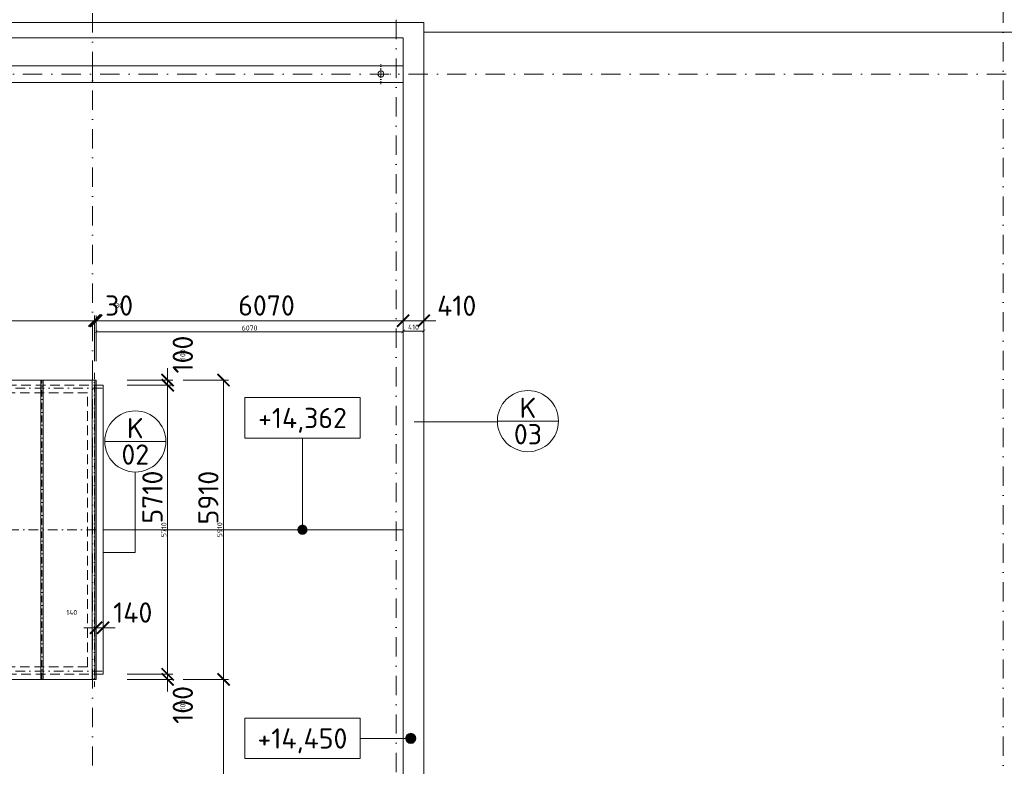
# Model space of a CAD drawing. Header units: millimetres. Extents: x -916886 to 3713765, y -2985421 to 1675785.
# Tile 157 of 256: x 143110 to 162575, y 199628 to 214375. Entities that reach past the tile are written whole.
import ezdxf
from ezdxf.enums import TextEntityAlignment as Align

# ---------------------------------------------------------------- set-up
doc = ezdxf.new("R2010")
doc.units = ezdxf.units.MM
for name, pattern in [('CENTERX2', [101.6, 63.5, -12.7, 12.7, -12.7]), ('DASHDOT', [25.4, 12.7, -6.35, 0, -6.35]), ('ČÁRKOVANÁ', [19.05, 12.7, -6.35])]:
    doc.linetypes.add(name, pattern=pattern)
doc.layers.get('Defpoints').update_dxf_attribs({"color": 8})
for name, color, linetype, lineweight in [('A99_N_kce-pohl', 1, 'Continuous', 9), ('A99_N_koty-200', 5, 'Continuous', 5), ('A99_N_koty-200 @ 200', 5, 'Continuous', 5), ('A99_N_koty-200 @ 50 (2)', 5, 'Continuous', 5), ('A99_N_koty-vysk', 160, 'Continuous', 9), ('A99_N_znaceni 200', 5, 'Continuous', 5), ('A99_S_kce-pohl', 7, 'Continuous', 5), ('A99_S_osy', 1, 'CENTERX2', 5)]:
    doc.layers.add(name, color=color, linetype=linetype, lineweight=lineweight)
doc.styles.add('A99_kota', font='isocpeur.ttf', dxfattribs={"height": 2})
doc.styles.add('A99_popis', font='isocpeur.ttf')
doc.dimstyles.new('A99_kota_200 new', dxfattribs={"dimscale": 200, "dimtxt": 2, "dimasz": 1.2, "dimexe": 0.5, "dimexo": 1.5, "dimgap": 0.5, "dimtad": 1, "dimdec": 0, "dimzin": 3, "dimdsep": 46, "dimtxsty": 'A99_kota', "dimblk": 'ARCHTICK', "dimcen": 2.5, "dimazin": 2, "dimtfac": 0.75, "dimtdec": 0, "dimtix": 1, "dimtmove": 2, "dimatfit": 0, "dimfxl": 0, "dimtolj": 1, "dimtzin": 0, "dimlwd": 5, "dimlwe": 5, "dimarcsym": 0})

# ---------------------------------------------------------------- blocks, each defined once
blk = doc.blocks.new('_ArchTick')
at = {"color": 0, "linetype": 'ByBlock', "const_width": 0.15}
blk.add_lwpolyline([(-0.5, -0.5), (0.5, 0.5)], dxfattribs=at)
blk = doc.blocks.new('*D3038')
at = {"layer": 'A99_N_koty-200', "color": 0, "linetype": 'Continuous', "lineweight": 5, "transparency": 16777216}
for p, q in [((144620, 207630), (144620, 208530)), ((150690, 208430), (150690, 208530)), ((144620, 208430), (150690, 208430))]:
    blk.add_line(p, q, dxfattribs=at)
at = {"layer": 'Defpoints', "color": 0, "linetype": 'Continuous', "lineweight": 0, "transparency": 16777216}
for p in [(150690, 208430), (150690, 208225), (144620, 206305)]:
    blk.add_point(p, dxfattribs=at)
at = {"layer": 'A99_N_koty-200', "color": 0, "linetype": 'Continuous', "lineweight": 5, "transparency": 16777216, "xscale": 240, "yscale": 240, "zscale": 240, "rotation": 180}
blk.add_blockref('_ArchTick', (144620, 208430), dxfattribs=at)
at = {"layer": 'A99_N_koty-200', "color": 0, "linetype": 'Continuous', "lineweight": 5, "transparency": 16777216, "xscale": 240, "yscale": 240, "zscale": 240}
blk.add_blockref('_ArchTick', (150690, 208430), dxfattribs=at)
at = {"layer": 'A99_N_koty-200', "color": 0, "linetype": 'Continuous', "transparency": 16777216, "insert": (147990, 208730), "char_height": 400, "attachment_point": 5, "style": 'A99_kota'}
blk.add_mtext('\\A1;6070', dxfattribs=at)
blk = doc.blocks.new('*D3039')
at = {"layer": 'A99_N_koty-200', "color": 0, "linetype": 'Continuous', "lineweight": 5, "transparency": 16777216}
for p, q in [((144620, 208010), (144620, 208235)), ((144620, 208210), (150690, 208210)), ((150690, 208210), (150690, 208185))]:
    blk.add_line(p, q, dxfattribs=at)
at = {"layer": 'Defpoints', "color": 0, "linetype": 'Continuous', "lineweight": 0, "transparency": 16777216}
for p in [(150690, 208225), (150690, 208210), (144620, 206305)]:
    blk.add_point(p, dxfattribs=at)
at = {"layer": 'A99_N_koty-200', "color": 0, "linetype": 'Continuous', "lineweight": 5, "transparency": 16777216, "xscale": 60, "yscale": 60, "zscale": 60, "rotation": 180}
blk.add_blockref('_ArchTick', (144620, 208210), dxfattribs=at)
at = {"layer": 'A99_N_koty-200', "color": 0, "linetype": 'Continuous', "lineweight": 5, "transparency": 16777216, "xscale": 60, "yscale": 60, "zscale": 60}
blk.add_blockref('_ArchTick', (150690, 208210), dxfattribs=at)
at = {"layer": 'A99_N_koty-200', "color": 0, "linetype": 'Continuous', "transparency": 16777216, "insert": (147655, 208285), "char_height": 100, "attachment_point": 5, "style": 'A99_kota'}
blk.add_mtext('\\A1;6070', dxfattribs=at)
blk = doc.blocks.new('*D3041')
at = {"layer": 'A99_N_koty-200', "color": 0, "linetype": 'Continuous', "lineweight": 5, "transparency": 16777216}
for p, q in [((150690, 208430), (150690, 208530)), ((151100, 208430), (151100, 208530)), ((150690, 208430), (150450, 208430)), ((151100, 208430), (150690, 208430)), ((151100, 208430), (151340, 208430))]:
    blk.add_line(p, q, dxfattribs=at)
at = {"layer": 'Defpoints', "color": 0, "linetype": 'Continuous', "lineweight": 0, "transparency": 16777216}
for p in [(150690, 208430), (150690, 208430), (151100, 208195)]:
    blk.add_point(p, dxfattribs=at)
at = {"layer": 'A99_N_koty-200', "color": 0, "linetype": 'Continuous', "lineweight": 5, "transparency": 16777216, "xscale": 240, "yscale": 240, "zscale": 240}
blk.add_blockref('_ArchTick', (150690, 208430), dxfattribs=at)
at = {"layer": 'A99_N_koty-200', "color": 0, "linetype": 'Continuous', "lineweight": 5, "transparency": 16777216, "xscale": 240, "yscale": 240, "zscale": 240, "rotation": 180}
blk.add_blockref('_ArchTick', (151100, 208430), dxfattribs=at)
at = {"layer": 'A99_N_koty-200', "color": 0, "linetype": 'Continuous', "transparency": 16777216, "insert": (151750, 208725), "char_height": 400, "attachment_point": 5, "style": 'A99_kota'}
blk.add_mtext('\\A1;410', dxfattribs=at)
blk = doc.blocks.new('*D3042')
at = {"layer": 'A99_N_koty-200', "color": 0, "linetype": 'Continuous', "lineweight": 5, "transparency": 16777216}
for p, q in [((150690, 208355), (150690, 208200)), ((151100, 208225), (150690, 208225)), ((151100, 208225), (151100, 208250))]:
    blk.add_line(p, q, dxfattribs=at)
at = {"layer": 'Defpoints', "color": 0, "linetype": 'Continuous', "lineweight": 0, "transparency": 16777216}
for p in [(150690, 208430), (150690, 208225), (151100, 208195)]:
    blk.add_point(p, dxfattribs=at)
at = {"layer": 'A99_N_koty-200', "color": 0, "linetype": 'Continuous', "lineweight": 5, "transparency": 16777216, "xscale": 60, "yscale": 60, "zscale": 60, "rotation": 180}
blk.add_blockref('_ArchTick', (150690, 208225), dxfattribs=at)
at = {"layer": 'A99_N_koty-200', "color": 0, "linetype": 'Continuous', "lineweight": 5, "transparency": 16777216, "xscale": 60, "yscale": 60, "zscale": 60}
blk.add_blockref('_ArchTick', (151100, 208225), dxfattribs=at)
at = {"layer": 'A99_N_koty-200', "color": 0, "linetype": 'Continuous', "transparency": 16777216, "insert": (150895, 208300), "char_height": 100, "attachment_point": 5, "style": 'A99_kota'}
blk.add_mtext('\\A1;410', dxfattribs=at)
blk = doc.blocks.new('*D3050')
at = {"layer": 'A99_N_koty-200', "color": 0, "linetype": 'Continuous', "lineweight": 5, "transparency": 16777216}
for p, q in [((144590, 207630), (144590, 208530)), ((144620, 207630), (144620, 208530)), ((144590, 208430), (144350, 208430)), ((144590, 208430), (144620, 208430)), ((144620, 208430), (144860, 208430))]:
    blk.add_line(p, q, dxfattribs=at)
at = {"layer": 'Defpoints', "color": 0, "linetype": 'Continuous', "lineweight": 0, "transparency": 16777216}
for p in [(144620, 208430), (144590, 207255), (144620, 207255)]:
    blk.add_point(p, dxfattribs=at)
at = {"layer": 'A99_N_koty-200', "color": 0, "linetype": 'Continuous', "lineweight": 5, "transparency": 16777216, "xscale": 240, "yscale": 240, "zscale": 240}
blk.add_blockref('_ArchTick', (144590, 208430), dxfattribs=at)
at = {"layer": 'A99_N_koty-200', "color": 0, "linetype": 'Continuous', "lineweight": 5, "transparency": 16777216, "xscale": 240, "yscale": 240, "zscale": 240, "rotation": 180}
blk.add_blockref('_ArchTick', (144620, 208430), dxfattribs=at)
at = {"layer": 'A99_N_koty-200', "color": 0, "linetype": 'Continuous', "transparency": 16777216, "insert": (145075, 208730), "char_height": 400, "attachment_point": 5, "style": 'A99_kota'}
blk.add_mtext('\\A1;30', dxfattribs=at)
blk = doc.blocks.new('*D3051')
at = {"layer": 'A99_N_koty-200', "color": 0, "linetype": 'Continuous', "lineweight": 5, "transparency": 16777216}
for p, q in [((144590, 208430), (144530, 208430)), ((144590, 208230), (144590, 208455)), ((144590, 208430), (144620, 208430)), ((144620, 208230), (144620, 208455)), ((144620, 208430), (144680, 208430))]:
    blk.add_line(p, q, dxfattribs=at)
at = {"layer": 'Defpoints', "color": 0, "linetype": 'Continuous', "lineweight": 0, "transparency": 16777216}
for p in [(144620, 208430), (144590, 207255), (144620, 207255)]:
    blk.add_point(p, dxfattribs=at)
at = {"layer": 'A99_N_koty-200', "color": 0, "linetype": 'Continuous', "lineweight": 5, "transparency": 16777216, "xscale": 60, "yscale": 60, "zscale": 60}
blk.add_blockref('_ArchTick', (144590, 208430), dxfattribs=at)
at = {"layer": 'A99_N_koty-200', "color": 0, "linetype": 'Continuous', "lineweight": 5, "transparency": 16777216, "xscale": 60, "yscale": 60, "zscale": 60, "rotation": 180}
blk.add_blockref('_ArchTick', (144620, 208430), dxfattribs=at)
at = {"layer": 'A99_N_koty-200', "color": 0, "linetype": 'Continuous', "transparency": 16777216, "insert": (145075, 208730), "char_height": 100, "attachment_point": 5, "style": 'A99_kota'}
blk.add_mtext('\\A1;30', dxfattribs=at)
blk = doc.blocks.new('*D3056')
at = {"layer": 'A99_N_koty-200', "color": 0, "linetype": 'Continuous', "lineweight": 5, "transparency": 16777216}
for p, q in [((146340, 207255), (147240, 207255)), ((147140, 201345), (147140, 207255)), ((146340, 201345), (147240, 201345))]:
    blk.add_line(p, q, dxfattribs=at)
at = {"layer": 'Defpoints', "color": 0, "linetype": 'Continuous', "lineweight": 0, "transparency": 16777216}
for p in [(144620, 207255), (147140, 207255), (144620, 201345)]:
    blk.add_point(p, dxfattribs=at)
at = {"layer": 'A99_N_koty-200', "color": 0, "linetype": 'Continuous', "lineweight": 5, "transparency": 16777216, "xscale": 240, "yscale": 240, "zscale": 240}
for p, rotation in [((147140, 207255), 90), ((147140, 201345), 270)]:
    blk.add_blockref('_ArchTick', p, dxfattribs=dict(at, rotation=rotation))
at = {"layer": 'A99_N_koty-200', "color": 0, "linetype": 'Continuous', "transparency": 16777216, "insert": (146840, 204935), "char_height": 400, "attachment_point": 5, "rotation": 90, "style": 'A99_kota'}
blk.add_mtext('\\A1;5910', dxfattribs=at)
blk = doc.blocks.new('*D3057')
at = {"layer": 'A99_N_koty-200', "color": 0, "linetype": 'Continuous', "lineweight": 5, "transparency": 16777216}
for p, q in [((146940, 207255), (147165, 207255)), ((147140, 201345), (147140, 207255)), ((146940, 201345), (147165, 201345))]:
    blk.add_line(p, q, dxfattribs=at)
at = {"layer": 'Defpoints', "color": 0, "linetype": 'Continuous', "lineweight": 0, "transparency": 16777216}
for p in [(144620, 207255), (147140, 207255), (144620, 201345)]:
    blk.add_point(p, dxfattribs=at)
at = {"layer": 'A99_N_koty-200', "color": 0, "linetype": 'Continuous', "lineweight": 5, "transparency": 16777216, "xscale": 60, "yscale": 60, "zscale": 60}
for p, rotation in [((147140, 207255), 90), ((147140, 201345), 270)]:
    blk.add_blockref('_ArchTick', p, dxfattribs=dict(at, rotation=rotation))
at = {"layer": 'A99_N_koty-200', "color": 0, "linetype": 'Continuous', "transparency": 16777216, "insert": (147065, 204300), "char_height": 100, "attachment_point": 5, "rotation": 90, "style": 'A99_kota'}
blk.add_mtext('\\A1;5910', dxfattribs=at)
blk = doc.blocks.new('*U47')
at = {"color": 0, "linetype": 'ByBlock'}
blk.add_line((0, -2), (-5, -2), dxfattribs=at)
blk.add_lwpolyline([(0, -4), (11.4, -4), (11.4, 0), (0, 0)], close=True, dxfattribs=at)
at = {"color": 0, "linetype": 'ByBlock', "ltscale": 200, "const_width": 0.5}
blk.add_lwpolyline([(-5.25, -2, -1), (-4.75, -2, -1)], format="xyb", close=True, dxfattribs=at)
at = {"color": 0, "linetype": 'ByBlock'}
blk.add_circle((-5, -2), 0.5, dxfattribs=at)
at = {"color": 0, "linetype": 'ByBlock', "style": 'A99_kota'}
for tag, p in [('VYSKA', (5.7, -2.241)), ('VYSKA_POPIS1', (5.7, -6.041)), ('VYSKA_POPIS2', (5.9, -9.541)), ('VYSKA_POPIS3', (5.9, -13.041))]:
    blk.add_attdef(tag, text='', height=2, dxfattribs=at).set_placement(p, align=Align.MIDDLE)
blk = doc.blocks.new('*U48')
at = {"color": 0, "linetype": 'ByBlock'}
blk.add_line((5.7, -4), (5.7, -13.05), dxfattribs=at)
blk.add_lwpolyline([(0, -4), (11.4, -4), (11.4, 0), (0, 0)], close=True, dxfattribs=at)
at = {"color": 0, "linetype": 'ByBlock', "ltscale": 200, "const_width": 0.5}
blk.add_lwpolyline([(5.7, -13.3, -1), (5.7, -12.8, -1)], format="xyb", close=True, dxfattribs=at)
at = {"color": 0, "linetype": 'ByBlock', "style": 'A99_kota'}
for tag, p in [('VYSKA', (5.7, -2.241)), ('VYSKA_POPIS1', (5.7, -6.041)), ('VYSKA_POPIS2', (5.9, -9.541)), ('VYSKA_POPIS3', (5.9, -13.041))]:
    blk.add_attdef(tag, text='', height=2, dxfattribs=at).set_placement(p, align=Align.MIDDLE)
blk = doc.blocks.new('*D3059')
at = {"layer": 'A99_N_koty-200', "color": 0, "linetype": 'Continuous', "lineweight": 5, "transparency": 16777216}
for p, q in [((146340, 201345), (147240, 201345)), ((147140, 189255), (147140, 201345)), ((146340, 189255), (147240, 189255))]:
    blk.add_line(p, q, dxfattribs=at)
at = {"layer": 'Defpoints', "color": 0, "linetype": 'Continuous', "lineweight": 0, "transparency": 16777216}
for p in [(144620, 201345), (147140, 201345), (144620, 189255)]:
    blk.add_point(p, dxfattribs=at)
at = {"layer": 'A99_N_koty-200', "color": 0, "linetype": 'Continuous', "lineweight": 5, "transparency": 16777216, "xscale": 240, "yscale": 240, "zscale": 240}
for p, rotation in [((147140, 201345), 89.9999999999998), ((147140, 189255), 269.9999999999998)]:
    blk.add_blockref('_ArchTick', p, dxfattribs=dict(at, rotation=rotation))
at = {"layer": 'A99_N_koty-200', "color": 0, "linetype": 'Continuous', "transparency": 16777216, "insert": (146840, 196820), "char_height": 400, "attachment_point": 5, "rotation": 90, "style": 'A99_kota'}
blk.add_mtext('\\A1;12090', dxfattribs=at)
blk = doc.blocks.new('*D3060')
at = {"layer": 'A99_N_koty-200', "color": 0, "linetype": 'Continuous', "lineweight": 5, "transparency": 16777216}
for p, q in [((146940, 201345), (147165, 201345)), ((147140, 189255), (147140, 201345)), ((146940, 189255), (147165, 189255))]:
    blk.add_line(p, q, dxfattribs=at)
at = {"layer": 'Defpoints', "color": 0, "linetype": 'Continuous', "lineweight": 0, "transparency": 16777216}
for p in [(144620, 201345), (147140, 201345), (144620, 189255)]:
    blk.add_point(p, dxfattribs=at)
at = {"layer": 'A99_N_koty-200', "color": 0, "linetype": 'Continuous', "lineweight": 5, "transparency": 16777216, "xscale": 60, "yscale": 60, "zscale": 60}
for p, rotation in [((147140, 201345), 89.9999999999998), ((147140, 189255), 269.9999999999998)]:
    blk.add_blockref('_ArchTick', p, dxfattribs=dict(at, rotation=rotation))
at = {"layer": 'A99_N_koty-200', "color": 0, "linetype": 'Continuous', "transparency": 16777216, "insert": (147065, 195300), "char_height": 100, "attachment_point": 5, "rotation": 90, "style": 'A99_kota'}
blk.add_mtext('\\A1;12090', dxfattribs=at)
blk = doc.blocks.new('*D3083')
at = {"layer": 'A99_N_koty-200', "color": 0, "linetype": 'Continuous', "lineweight": 5, "transparency": 16777216}
for p, q in [((145235, 207155), (146135, 207155)), ((146035, 207155), (146035, 201445)), ((145235, 201445), (146135, 201445))]:
    blk.add_line(p, q, dxfattribs=at)
at = {"layer": 'Defpoints', "color": 0, "linetype": 'Continuous', "lineweight": 0, "transparency": 16777216}
for p in [(144760, 207155), (144620, 201445), (146035, 201445)]:
    blk.add_point(p, dxfattribs=at)
at = {"layer": 'A99_N_koty-200', "color": 0, "linetype": 'Continuous', "lineweight": 5, "transparency": 16777216, "xscale": 240, "yscale": 240, "zscale": 240}
for p, rotation in [((146035, 207155), 90), ((146035, 201445), 270)]:
    blk.add_blockref('_ArchTick', p, dxfattribs=dict(at, rotation=rotation))
at = {"layer": 'A99_N_koty-200', "color": 0, "linetype": 'Continuous', "transparency": 16777216, "insert": (145735, 204945), "char_height": 400, "attachment_point": 5, "rotation": 90, "style": 'A99_kota'}
blk.add_mtext('\\A1;5710', dxfattribs=at)
blk = doc.blocks.new('*D3084')
at = {"layer": 'A99_N_koty-200', "color": 0, "linetype": 'Continuous', "lineweight": 5, "transparency": 16777216}
for p, q in [((145835, 207155), (146060, 207155)), ((146035, 207155), (146035, 201445)), ((145835, 201445), (146060, 201445))]:
    blk.add_line(p, q, dxfattribs=at)
at = {"layer": 'Defpoints', "color": 0, "linetype": 'Continuous', "lineweight": 0, "transparency": 16777216}
for p in [(144760, 207155), (144620, 201445), (146035, 201445)]:
    blk.add_point(p, dxfattribs=at)
at = {"layer": 'A99_N_koty-200', "color": 0, "linetype": 'Continuous', "lineweight": 5, "transparency": 16777216, "xscale": 60, "yscale": 60, "zscale": 60}
for p, rotation in [((146035, 207155), 90), ((146035, 201445), 270)]:
    blk.add_blockref('_ArchTick', p, dxfattribs=dict(at, rotation=rotation))
at = {"layer": 'A99_N_koty-200', "color": 0, "linetype": 'Continuous', "transparency": 16777216, "insert": (145960, 204300), "char_height": 100, "attachment_point": 5, "rotation": 90, "style": 'A99_kota'}
blk.add_mtext('\\A1;5710', dxfattribs=at)
blk = doc.blocks.new('*D3086')
at = {"layer": 'A99_N_koty-200', "color": 0, "linetype": 'Continuous', "lineweight": 5, "transparency": 16777216}
for p, q in [((146035, 201445), (146035, 201685)), ((145235, 201445), (146135, 201445)), ((145235, 201345), (146135, 201345)), ((146035, 201445), (146035, 201345)), ((146035, 201345), (146035, 201105))]:
    blk.add_line(p, q, dxfattribs=at)
at = {"layer": 'Defpoints', "color": 0, "linetype": 'Continuous', "lineweight": 0, "transparency": 16777216}
for p in [(144620, 201445), (144620, 201345), (146035, 201345)]:
    blk.add_point(p, dxfattribs=at)
at = {"layer": 'A99_N_koty-200', "color": 0, "linetype": 'Continuous', "lineweight": 5, "transparency": 16777216, "xscale": 240, "yscale": 240, "zscale": 240}
for p, rotation in [((146035, 201445), 270), ((146035, 201345), 90)]:
    blk.add_blockref('_ArchTick', p, dxfattribs=dict(at, rotation=rotation))
at = {"layer": 'A99_N_koty-200', "color": 0, "linetype": 'Continuous', "transparency": 16777216, "insert": (146335, 200840), "char_height": 400, "attachment_point": 5, "rotation": 90, "style": 'A99_kota'}
blk.add_mtext('\\A1;100', dxfattribs=at)
blk = doc.blocks.new('*D3087')
at = {"layer": 'A99_N_koty-200', "color": 0, "linetype": 'Continuous', "lineweight": 5, "transparency": 16777216}
for p, q in [((146035, 201445), (146035, 201505)), ((145835, 201445), (146060, 201445)), ((145835, 201345), (146060, 201345)), ((146035, 201445), (146035, 201345)), ((146035, 201345), (146035, 201285))]:
    blk.add_line(p, q, dxfattribs=at)
at = {"layer": 'Defpoints', "color": 0, "linetype": 'Continuous', "lineweight": 0, "transparency": 16777216}
for p in [(144620, 201445), (144620, 201345), (146035, 201345)]:
    blk.add_point(p, dxfattribs=at)
at = {"layer": 'A99_N_koty-200', "color": 0, "linetype": 'Continuous', "lineweight": 5, "transparency": 16777216, "xscale": 60, "yscale": 60, "zscale": 60}
for p, rotation in [((146035, 201445), 270), ((146035, 201345), 90)]:
    blk.add_blockref('_ArchTick', p, dxfattribs=dict(at, rotation=rotation))
at = {"layer": 'A99_N_koty-200', "color": 0, "linetype": 'Continuous', "transparency": 16777216, "insert": (146335, 200840), "char_height": 100, "attachment_point": 5, "rotation": 90, "style": 'A99_kota'}
blk.add_mtext('\\A1;100', dxfattribs=at)
blk = doc.blocks.new('*D3089')
at = {"layer": 'A99_N_koty-200', "color": 0, "linetype": 'Continuous', "lineweight": 5, "transparency": 16777216}
for p, q in [((146035, 207255), (146035, 207495)), ((145235, 207255), (146135, 207255)), ((145235, 207155), (146135, 207155)), ((146035, 207155), (146035, 207255)), ((146035, 207155), (146035, 206915))]:
    blk.add_line(p, q, dxfattribs=at)
at = {"layer": 'Defpoints', "color": 0, "linetype": 'Continuous', "lineweight": 0, "transparency": 16777216}
for p in [(144620, 207255), (144760, 207155), (146035, 207255)]:
    blk.add_point(p, dxfattribs=at)
at = {"layer": 'A99_N_koty-200', "color": 0, "linetype": 'Continuous', "lineweight": 5, "transparency": 16777216, "xscale": 240, "yscale": 240, "zscale": 240}
for p, rotation in [((146035, 207255), 270), ((146035, 207155), 90)]:
    blk.add_blockref('_ArchTick', p, dxfattribs=dict(at, rotation=rotation))
at = {"layer": 'A99_N_koty-200', "color": 0, "linetype": 'Continuous', "transparency": 16777216, "insert": (146335, 207760), "char_height": 400, "attachment_point": 5, "rotation": 90, "style": 'A99_kota'}
blk.add_mtext('\\A1;100', dxfattribs=at)
blk = doc.blocks.new('*D3090')
at = {"layer": 'A99_N_koty-200', "color": 0, "linetype": 'Continuous', "lineweight": 5, "transparency": 16777216}
for p, q in [((146035, 207255), (146035, 207315)), ((145835, 207255), (146060, 207255)), ((145835, 207155), (146060, 207155)), ((146035, 207155), (146035, 207255)), ((146035, 207155), (146035, 207095))]:
    blk.add_line(p, q, dxfattribs=at)
at = {"layer": 'Defpoints', "color": 0, "linetype": 'Continuous', "lineweight": 0, "transparency": 16777216}
for p in [(144620, 207255), (144760, 207155), (146035, 207255)]:
    blk.add_point(p, dxfattribs=at)
at = {"layer": 'A99_N_koty-200', "color": 0, "linetype": 'Continuous', "lineweight": 5, "transparency": 16777216, "xscale": 60, "yscale": 60, "zscale": 60}
for p, rotation in [((146035, 207255), 270), ((146035, 207155), 90)]:
    blk.add_blockref('_ArchTick', p, dxfattribs=dict(at, rotation=rotation))
at = {"layer": 'A99_N_koty-200', "color": 0, "linetype": 'Continuous', "transparency": 16777216, "insert": (146335, 207760), "char_height": 100, "attachment_point": 5, "rotation": 90, "style": 'A99_kota'}
blk.add_mtext('\\A1;100', dxfattribs=at)
blk = doc.blocks.new('*D3122')
at = {"layer": 'A99_N_koty-200', "color": 0, "linetype": 'Continuous', "lineweight": 5, "transparency": 16777216}
for p, q in [((144620, 202365), (144620, 202465)), ((144760, 202365), (144760, 202465)), ((144620, 202365), (144380, 202365)), ((144760, 202365), (144620, 202365)), ((144760, 202365), (145000, 202365))]:
    blk.add_line(p, q, dxfattribs=at)
at = {"layer": 'Defpoints', "color": 0, "linetype": 'Continuous', "lineweight": 0, "transparency": 16777216}
for p in [(144620, 202365), (144620, 202365), (144760, 202365)]:
    blk.add_point(p, dxfattribs=at)
at = {"layer": 'A99_N_koty-200', "color": 0, "linetype": 'Continuous', "lineweight": 5, "transparency": 16777216, "xscale": 240, "yscale": 240, "zscale": 240}
blk.add_blockref('_ArchTick', (144620, 202365), dxfattribs=at)
at = {"layer": 'A99_N_koty-200', "color": 0, "linetype": 'Continuous', "lineweight": 5, "transparency": 16777216, "xscale": 240, "yscale": 240, "zscale": 240, "rotation": 180}
blk.add_blockref('_ArchTick', (144760, 202365), dxfattribs=at)
at = {"layer": 'A99_N_koty-200', "color": 0, "linetype": 'Continuous', "transparency": 16777216, "insert": (145345, 202665), "char_height": 400, "attachment_point": 5, "style": 'A99_kota'}
blk.add_mtext('\\A1;140', dxfattribs=at)
blk = doc.blocks.new('*D3123')
at = {"layer": 'A99_N_koty-200', "color": 0, "linetype": 'Continuous', "lineweight": 5, "transparency": 16777216}
for p, q in [((144620, 202365), (144560, 202365)), ((144620, 202365), (144620, 202390)), ((144760, 202365), (144620, 202365)), ((144760, 202365), (144760, 202390)), ((144760, 202365), (144820, 202365))]:
    blk.add_line(p, q, dxfattribs=at)
at = {"layer": 'Defpoints', "color": 0, "linetype": 'Continuous', "lineweight": 0, "transparency": 16777216}
for p in [(144620, 202365), (144620, 202365), (144760, 202365)]:
    blk.add_point(p, dxfattribs=at)
at = {"layer": 'A99_N_koty-200', "color": 0, "linetype": 'Continuous', "lineweight": 5, "transparency": 16777216, "xscale": 60, "yscale": 60, "zscale": 60}
blk.add_blockref('_ArchTick', (144620, 202365), dxfattribs=at)
at = {"layer": 'A99_N_koty-200', "color": 0, "linetype": 'Continuous', "lineweight": 5, "transparency": 16777216, "xscale": 60, "yscale": 60, "zscale": 60, "rotation": 180}
blk.add_blockref('_ArchTick', (144760, 202365), dxfattribs=at)
at = {"layer": 'A99_N_koty-200', "color": 0, "linetype": 'Continuous', "transparency": 16777216, "insert": (144140, 202665), "char_height": 100, "attachment_point": 5, "style": 'A99_kota'}
blk.add_mtext('\\A1;140', dxfattribs=at)
blk = doc.blocks.new('*U20')
at = {"color": 0, "linetype": 'ByBlock'}
blk.add_line((-3.02, 0), (3.02, 0), dxfattribs=at)
blk.add_circle((0, 0), 3.02, dxfattribs=at)
at = {"color": 0, "linetype": 'ByBlock', "style": 'A99_popis'}
for tag, p in [('KATEGORIE', (0, 1.31)), ('PRVEK', (0, -1.298))]:
    blk.add_attdef(tag, text='', height=2, dxfattribs=at).set_placement(p, align=Align.MIDDLE_CENTER)
blk = doc.blocks.new('*D4110')
at = {"layer": 'A99_N_koty-200', "color": 0, "linetype": 'Continuous', "lineweight": 5, "transparency": 16777216}
for p, q in [((78550, 207630), (78550, 208530)), ((144590, 207630), (144590, 208530)), ((144590, 208430), (78550, 208430))]:
    blk.add_line(p, q, dxfattribs=at)
at = {"layer": 'Defpoints', "color": 0, "linetype": 'Continuous', "lineweight": 0, "transparency": 16777216}
for p in [(78550, 208430), (78550, 207255), (144590, 207255)]:
    blk.add_point(p, dxfattribs=at)
at = {"layer": 'A99_N_koty-200', "color": 0, "linetype": 'Continuous', "lineweight": 5, "transparency": 16777216, "xscale": 240, "yscale": 240, "zscale": 240, "rotation": 180}
blk.add_blockref('_ArchTick', (78550, 208430), dxfattribs=at)
at = {"layer": 'A99_N_koty-200', "color": 0, "linetype": 'Continuous', "lineweight": 5, "transparency": 16777216, "xscale": 240, "yscale": 240, "zscale": 240}
blk.add_blockref('_ArchTick', (144590, 208430), dxfattribs=at)
at = {"layer": 'A99_N_koty-200', "color": 0, "linetype": 'Continuous', "transparency": 16777216, "insert": (111570, 208730), "char_height": 400, "attachment_point": 5, "style": 'A99_kota'}
blk.add_mtext('\\A1;66040', dxfattribs=at)
blk = doc.blocks.new('*D4111')
at = {"layer": 'A99_N_koty-200', "color": 0, "linetype": 'Continuous', "lineweight": 5, "transparency": 16777216}
for p, q in [((78550, 208230), (78550, 208455)), ((144590, 208430), (78550, 208430)), ((144590, 208230), (144590, 208455))]:
    blk.add_line(p, q, dxfattribs=at)
at = {"layer": 'Defpoints', "color": 0, "linetype": 'Continuous', "lineweight": 0, "transparency": 16777216}
for p in [(78550, 208430), (78550, 207255), (144590, 207255)]:
    blk.add_point(p, dxfattribs=at)
at = {"layer": 'A99_N_koty-200', "color": 0, "linetype": 'Continuous', "lineweight": 5, "transparency": 16777216, "xscale": 60, "yscale": 60, "zscale": 60, "rotation": 180}
blk.add_blockref('_ArchTick', (78550, 208430), dxfattribs=at)
at = {"layer": 'A99_N_koty-200', "color": 0, "linetype": 'Continuous', "lineweight": 5, "transparency": 16777216, "xscale": 60, "yscale": 60, "zscale": 60}
blk.add_blockref('_ArchTick', (144590, 208430), dxfattribs=at)
at = {"layer": 'A99_N_koty-200', "color": 0, "linetype": 'Continuous', "transparency": 16777216, "insert": (111570, 208505), "char_height": 100, "attachment_point": 5, "style": 'A99_kota'}
blk.add_mtext('\\A1;66040', dxfattribs=at)
blk = doc.blocks.new('*U4735')
at = {"layer": 'A99_N_koty-200 @ 200', "linetype": 'Continuous'}
dim = blk.add_linear_dim(base=(150690, 208430), p1=(144620, 206305), p2=(150690, 208225), dimstyle='A99_kota_200 new', override={"dimscale": 200, "dimtix": 1, "dimtofl": 1, "dimtmove": 2, "dimatfit": 0}, dxfattribs=at)
dim.commit()
dim.dimension.update_dxf_attribs({"geometry": '*D3038', "text_midpoint": (147990, 208730), "dimtype": 128})
at = {"layer": 'A99_N_koty-200 @ 50 (2)', "linetype": 'Continuous'}
dim = blk.add_linear_dim(base=(150690, 208210), p1=(144620, 206305), p2=(150690, 208225), dimstyle='A99_kota_200 new', override={"dimscale": 50, "dimtix": 1, "dimtofl": 1, "dimtmove": 2, "dimatfit": 0}, dxfattribs=at)
dim.commit()
dim.dimension.update_dxf_attribs({"geometry": '*D3039', "text_midpoint": (147655, 208285)})
blk = doc.blocks.new('*U4736')
at = {"layer": 'A99_N_koty-200 @ 200', "linetype": 'Continuous'}
dim = blk.add_linear_dim(base=(150690, 208430), p1=(151100, 208195), p2=(150690, 208430), angle=180, dimstyle='A99_kota_200 new', override={"dimscale": 200, "dimtix": 1, "dimtofl": 1, "dimtmove": 2, "dimatfit": 0}, dxfattribs=at)
dim.commit()
dim.dimension.update_dxf_attribs({"geometry": '*D3041', "text_midpoint": (151750, 208725), "dimtype": 128})
at = {"layer": 'A99_N_koty-200 @ 50 (2)', "linetype": 'Continuous'}
dim = blk.add_linear_dim(base=(150690, 208225), p1=(151100, 208195), p2=(150690, 208430), angle=180, dimstyle='A99_kota_200 new', override={"dimscale": 50, "dimtix": 1, "dimtofl": 1, "dimtmove": 2, "dimatfit": 0}, dxfattribs=at)
dim.commit()
dim.dimension.update_dxf_attribs({"geometry": '*D3042', "text_midpoint": (150895, 208300)})
blk = doc.blocks.new('*U4739')
at = {"layer": 'A99_N_koty-200 @ 200', "linetype": 'Continuous'}
dim = blk.add_linear_dim(base=(144620, 208430), p1=(144590, 207255), p2=(144620, 207255), angle=180, dimstyle='A99_kota_200 new', override={"dimscale": 200, "dimtix": 1, "dimtofl": 1, "dimtmove": 2, "dimatfit": 0}, dxfattribs=at)
dim.commit()
dim.dimension.update_dxf_attribs({"geometry": '*D3050', "text_midpoint": (145075, 208730), "dimtype": 128})
at = {"layer": 'A99_N_koty-200 @ 50 (2)', "linetype": 'Continuous'}
dim = blk.add_linear_dim(base=(144620, 208430), p1=(144590, 207255), p2=(144620, 207255), angle=180, dimstyle='A99_kota_200 new', override={"dimscale": 50, "dimtix": 1, "dimtofl": 1, "dimtmove": 2, "dimatfit": 0}, dxfattribs=at)
dim.commit()
dim.dimension.update_dxf_attribs({"geometry": '*D3051', "text_midpoint": (145075, 208730), "dimtype": 128})
blk = doc.blocks.new('*U4741')
at = {"layer": 'A99_N_koty-200 @ 200', "linetype": 'Continuous'}
dim = blk.add_linear_dim(base=(147140, 207255), p1=(144620, 201345), p2=(144620, 207255), angle=90, dimstyle='A99_kota_200 new', override={"dimscale": 200, "dimtix": 1, "dimtofl": 1, "dimtmove": 2, "dimatfit": 0}, dxfattribs=at)
dim.commit()
dim.dimension.update_dxf_attribs({"geometry": '*D3056', "text_midpoint": (146840, 204935), "dimtype": 128})
at = {"layer": 'A99_N_koty-200 @ 50 (2)', "linetype": 'Continuous'}
dim = blk.add_linear_dim(base=(147140, 207255), p1=(144620, 201345), p2=(144620, 207255), angle=90, dimstyle='A99_kota_200 new', override={"dimscale": 50, "dimtix": 1, "dimtofl": 1, "dimtmove": 2, "dimatfit": 0}, dxfattribs=at)
dim.commit()
dim.dimension.update_dxf_attribs({"geometry": '*D3057', "text_midpoint": (147065, 204300)})
blk = doc.blocks.new('*U4742')
at = {"layer": 'A99_N_koty-200 @ 200', "linetype": 'Continuous'}
dim = blk.add_linear_dim(base=(147140, 201345), p1=(144620, 189255), p2=(144620, 201345), angle=90, dimstyle='A99_kota_200 new', override={"dimscale": 200, "dimtix": 1, "dimtofl": 1, "dimtmove": 2, "dimatfit": 0}, dxfattribs=at)
dim.commit()
dim.dimension.update_dxf_attribs({"geometry": '*D3059', "text_midpoint": (146840, 196820), "dimtype": 128})
at = {"layer": 'A99_N_koty-200 @ 50 (2)', "linetype": 'Continuous'}
dim = blk.add_linear_dim(base=(147140, 201345), p1=(144620, 189255), p2=(144620, 201345), angle=90, dimstyle='A99_kota_200 new', override={"dimscale": 50, "dimtix": 1, "dimtofl": 1, "dimtmove": 2, "dimatfit": 0}, dxfattribs=at)
dim.commit()
dim.dimension.update_dxf_attribs({"geometry": '*D3060', "text_midpoint": (147065, 195300)})
blk = doc.blocks.new('*U4750')
at = {"layer": 'A99_N_koty-200 @ 200', "linetype": 'Continuous'}
dim = blk.add_linear_dim(base=(146035, 201445), p1=(144760, 207155), p2=(144620, 201445), angle=90, dimstyle='A99_kota_200 new', override={"dimscale": 200, "dimtix": 1, "dimtofl": 1, "dimtmove": 2, "dimatfit": 0}, dxfattribs=at)
dim.commit()
dim.dimension.update_dxf_attribs({"geometry": '*D3083', "text_midpoint": (145735, 204945), "dimtype": 128})
at = {"layer": 'A99_N_koty-200 @ 50 (2)', "linetype": 'Continuous'}
dim = blk.add_linear_dim(base=(146035, 201445), p1=(144760, 207155), p2=(144620, 201445), angle=90, dimstyle='A99_kota_200 new', override={"dimscale": 50, "dimtix": 1, "dimtofl": 1, "dimtmove": 2, "dimatfit": 0}, dxfattribs=at)
dim.commit()
dim.dimension.update_dxf_attribs({"geometry": '*D3084', "text_midpoint": (145960, 204300)})
blk = doc.blocks.new('*U4751')
at = {"layer": 'A99_N_koty-200 @ 200', "linetype": 'Continuous'}
dim = blk.add_linear_dim(base=(146035, 201345), p1=(144620, 201445), p2=(144620, 201345), angle=90, dimstyle='A99_kota_200 new', override={"dimscale": 200, "dimtix": 1, "dimtofl": 1, "dimtmove": 2, "dimatfit": 0}, dxfattribs=at)
dim.commit()
dim.dimension.update_dxf_attribs({"geometry": '*D3086', "text_midpoint": (146335, 200840), "dimtype": 128})
at = {"layer": 'A99_N_koty-200 @ 50 (2)', "linetype": 'Continuous'}
dim = blk.add_linear_dim(base=(146035, 201345), p1=(144620, 201445), p2=(144620, 201345), angle=90, dimstyle='A99_kota_200 new', override={"dimscale": 50, "dimtix": 1, "dimtofl": 1, "dimtmove": 2, "dimatfit": 0}, dxfattribs=at)
dim.commit()
dim.dimension.update_dxf_attribs({"geometry": '*D3087', "text_midpoint": (146335, 200840), "dimtype": 128})
blk = doc.blocks.new('*U4752')
at = {"layer": 'A99_N_koty-200 @ 200', "linetype": 'Continuous'}
dim = blk.add_linear_dim(base=(146035, 207255), p1=(144760, 207155), p2=(144620, 207255), angle=270, dimstyle='A99_kota_200 new', override={"dimscale": 200, "dimtix": 1, "dimtofl": 1, "dimtmove": 2, "dimatfit": 0}, dxfattribs=at)
dim.commit()
dim.dimension.update_dxf_attribs({"geometry": '*D3089', "text_midpoint": (146335, 207760), "dimtype": 128})
at = {"layer": 'A99_N_koty-200 @ 50 (2)', "linetype": 'Continuous'}
dim = blk.add_linear_dim(base=(146035, 207255), p1=(144760, 207155), p2=(144620, 207255), angle=270, dimstyle='A99_kota_200 new', override={"dimscale": 50, "dimtix": 1, "dimtofl": 1, "dimtmove": 2, "dimatfit": 0}, dxfattribs=at)
dim.commit()
dim.dimension.update_dxf_attribs({"geometry": '*D3090', "text_midpoint": (146335, 207760), "dimtype": 128})
blk = doc.blocks.new('*U4763')
at = {"layer": 'A99_N_koty-200 @ 200', "linetype": 'Continuous'}
dim = blk.add_linear_dim(base=(144620, 202365), p1=(144760, 202365), p2=(144620, 202365), angle=180, dimstyle='A99_kota_200 new', override={"dimscale": 200, "dimtix": 1, "dimtofl": 1, "dimtmove": 2, "dimatfit": 0}, dxfattribs=at)
dim.commit()
dim.dimension.update_dxf_attribs({"geometry": '*D3122', "text_midpoint": (145345, 202665), "dimtype": 128})
at = {"layer": 'A99_N_koty-200 @ 50 (2)', "linetype": 'Continuous'}
dim = blk.add_linear_dim(base=(144620, 202365), p1=(144760, 202365), p2=(144620, 202365), angle=180, dimstyle='A99_kota_200 new', override={"dimscale": 50, "dimtix": 1, "dimtofl": 1, "dimtmove": 2, "dimatfit": 0}, dxfattribs=at)
dim.commit()
dim.dimension.update_dxf_attribs({"geometry": '*D3123', "text_midpoint": (144140, 202665), "dimtype": 128})
blk = doc.blocks.new('*U5077')
at = {"layer": 'A99_N_koty-200 @ 200', "linetype": 'Continuous'}
dim = blk.add_linear_dim(base=(78550, 208430), p1=(144590, 207255), p2=(78550, 207255), angle=180, dimstyle='A99_kota_200 new', override={"dimscale": 200, "dimtix": 1, "dimtofl": 1, "dimtmove": 2, "dimatfit": 0}, dxfattribs=at)
dim.commit()
dim.dimension.update_dxf_attribs({"geometry": '*D4110', "text_midpoint": (111570, 208730)})
at = {"layer": 'A99_N_koty-200 @ 50 (2)', "linetype": 'Continuous'}
dim = blk.add_linear_dim(base=(78550, 208430), p1=(144590, 207255), p2=(78550, 207255), angle=180, dimstyle='A99_kota_200 new', override={"dimscale": 50, "dimtix": 1, "dimtofl": 1, "dimtmove": 2, "dimatfit": 0}, dxfattribs=at)
dim.commit()
dim.dimension.update_dxf_attribs({"geometry": '*D4111', "text_midpoint": (111570, 208505)})

msp = doc.modelspace()

# ---------------------------------------------------------------- linework, layer by layer
at = {"layer": 'A99_N_kce-pohl', "linetype": 'Continuous', "lineweight": 9}
for p, q in [((143525, 201345), (143525, 207255)), ((143575, 201345), (143575, 207255)), ((144545, 201345), (144545, 207255))]:
    msp.add_line(p, q, dxfattribs=at)
for points in [[(151100, 176350), (151100, 214320)], [(150690, 177180), (150690, 214020)], [(144595, 201345), (144595, 207255)], [(144760, 201445), (144760, 207155)], [(143525, 204675), (143525, 204495)], [(143575, 204675), (143575, 204495)], [(150690, 204300), (144760, 204300)]]:
    msp.add_lwpolyline(points, dxfattribs=at)
at = {"layer": 'A99_N_kce-pohl', "color": 7, "linetype": 'Continuous', "lineweight": 9}
msp.add_lwpolyline([(150690, 214020), (138440, 214020)], dxfattribs=at)
at = {"layer": 'A99_N_kce-pohl', "color": 7, "linetype": 'Continuous', "ltscale": 25}
msp.add_lwpolyline([(150690, 213135), (150690, 213465), (6000, 213465), (6000, 213135)], close=True, dxfattribs=at)
msp.add_lwpolyline([(144550, 213135), (144550, 213465)], dxfattribs=at)
at = {"layer": 'A99_N_kce-pohl', "color": 7, "linetype": 'DASHDOT', "lineweight": 5, "ltscale": 5}
for points in [[(150250, 213100), (150250, 213500)], [(150050, 213300), (150450, 213300)]]:
    msp.add_lwpolyline(points, dxfattribs=at)
at = {"layer": 'A99_N_kce-pohl', "linetype": 'ČÁRKOVANÁ', "lineweight": 9, "ltscale": 15}
for points in [[(144760, 207155), (11790, 207155)], [(144450, 207005.3), (12100, 207005.3)], [(144450, 201594.7), (144450, 207005.3)], [(144450, 201594.7), (144450, 207005.3)], [(144450, 201594.7), (12100, 201594.7)], [(144760, 201445), (11790, 201445)]]:
    msp.add_lwpolyline(points, dxfattribs=at)
at = {"layer": 'A99_N_kce-pohl', "linetype": 'Continuous', "lineweight": 9}
msp.add_lwpolyline([(11930, 207255), (144620, 207255), (144620, 201345), (11930, 201345)], close=True, dxfattribs=at)
at = {"layer": 'A99_N_kce-pohl', "color": 7, "linetype": 'Continuous'}
msp.add_circle((150250, 213300), 60, dxfattribs=at)
at = {"layer": 'A99_N_znaceni 200'}
msp.add_lwpolyline([(152553.4, 206431.9), (150909.5, 206431.9)], dxfattribs=at)
at = {"layer": 'A99_N_znaceni 200', "lineweight": 5}
for points in [[(145390, 205440.8), (145390, 203852.5)], [(144765, 203852.5), (145390, 203852.5)]]:
    msp.add_lwpolyline(points, dxfattribs=at)
at = {"layer": 'A99_S_kce-pohl', "linetype": 'Continuous', "ltscale": 25}
for p, q in [((138850, 214320), (151100, 214320)), ((151100, 214130), (151100, 207180)), ((151100, 214130), (166270, 214130))]:
    msp.add_line(p, q, dxfattribs=at)
at = {"layer": 'A99_S_osy', "linetype": 'DASHDOT', "lineweight": 5, "ltscale": 10}
for p, q in [((144590, 207400), (144590, 201200)), ((144590, 207400), (144590, 201200)), ((143550, 201345), (143550, 207255))]:
    msp.add_line(p, q, dxfattribs=at)
at = {"layer": 'A99_S_osy', "linetype": 'DASHDOT', "lineweight": 5, "ltscale": 30}
for points in [[(144550, 264800), (144550, 176462.5)], [(150550, 264669.7), (150550, 146890)], [(162550, 234510), (162550, 174390)], [(179375, 213300), (4375, 213300)]]:
    msp.add_lwpolyline(points, dxfattribs=at)
at = {"layer": 'A99_S_osy', "linetype": 'DASHDOT', "lineweight": 5, "ltscale": 15}
for points in [[(144740, 207095), (11865, 207095)], [(144620, 204300), (11930, 204300)], [(144740, 201505), (11865, 201505)]]:
    msp.add_lwpolyline(points, dxfattribs=at)

# ---------------------------------------------------------------- block references
at = {"layer": 'A99_N_koty-200', "color": 4, "linetype": 'Continuous', "lineweight": 0}
for name in ['*U5077', '*U4739', '*U4735', '*U4736', '*U4752', '*U4741', '*U4750', '*U4763', '*U4751', '*U4742']:
    msp.add_blockref(name, (0, 0), dxfattribs=at)
at = {"layer": 'A99_N_koty-vysk'}
ref = msp.add_blockref('*U48', (149840, 206910), dxfattribs=dict(at, xscale=-200, yscale=200, zscale=200))
ref.add_attrib('VYSKA', '+14,362', dxfattribs={"layer": '0', "color": 0, "linetype": 'ByBlock', "height": 400, "style": 'A99_kota'}).set_placement((148700, 206461.8), align=Align.MIDDLE)
ref = msp.add_blockref('*U47', (149840, 200580), dxfattribs=dict(at, xscale=-200, yscale=200, zscale=200))
ref.add_attrib('VYSKA', '+14,450', dxfattribs={"layer": '0', "color": 0, "linetype": 'ByBlock', "height": 400, "style": 'A99_kota'}).set_placement((148700, 200131.8), align=Align.MIDDLE)
at = {"layer": 'A99_N_znaceni 200', "xscale": 200, "yscale": 200, "zscale": 200}
msp.add_blockref('*U20', (153157.2, 206446.5), dxfattribs=at).add_auto_attribs({'KATEGORIE': 'K', 'PRVEK': '03'})
at = {"layer": 'A99_N_znaceni 200'}
ref = msp.add_blockref('*U20', (145395, 206044.8), dxfattribs=dict(at, xscale=-200, yscale=200, zscale=200))
ref.add_attrib('KATEGORIE', 'K', dxfattribs={"layer": '0', "color": 0, "linetype": 'ByBlock', "height": 400, "style": 'A99_popis'}).set_placement((145395, 206306.8), align=Align.MIDDLE_CENTER)
ref.add_attrib('PRVEK', '02', dxfattribs={"layer": '0', "color": 0, "linetype": 'ByBlock', "height": 400, "style": 'A99_popis'}).set_placement((145395, 205785.2), align=Align.MIDDLE_CENTER)

doc.saveas('drawing.dxf')
